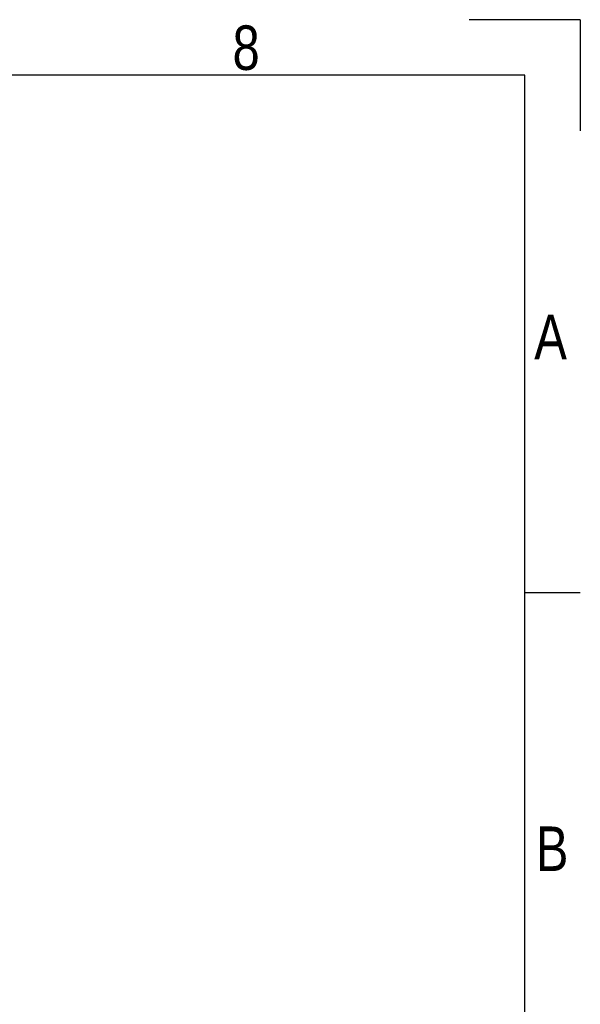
# Model space of a CAD drawing. Header units: millimetres. Extents: x 0 to 420, y 0 to 299.
# Tile 72 of 72: x 368 to 420, y 205 to 297. Entities that reach past the tile are written whole.
import ezdxf

# ---------------------------------------------------------------- set-up
doc = ezdxf.new("R2010")
doc.units = ezdxf.units.MM
doc.layers.add('CARTIGLIO', color=140, linetype='Continuous')
doc.styles.add('SLDTEXTSTYLE2', font='TXT', dxfattribs={"width": 0.821468})

msp = doc.modelspace()

# ---------------------------------------------------------------- linework, layer by layer
at = {"layer": 'CARTIGLIO', "linetype": 'Continuous'}
for p, q in [((420.0016, 296.9968), (409.6532, 296.9968)), ((420.0016, 296.9968), (420.0016, 286.6484)), ((414.8274, 291.8226), (5.1801, 291.8226)), ((414.8274, 5.171), (414.8274, 291.8226)), ((420.0016, 243.7024), (414.8274, 243.7024))]:
    msp.add_line(p, q, dxfattribs=at)

# ---------------------------------------------------------------- texts
at = {"layer": 'CARTIGLIO', "char_height": 4.1394, "attachment_point": 2, "style": 'SLDTEXTSTYLE2'}
for s, insert in [('8', (388.9127, 296.4629)), ('A', (417.2354, 269.5569)), ('B', (417.3813, 221.9541))]:
    msp.add_mtext(s, dxfattribs=dict(at, insert=insert))

doc.saveas('drawing.dxf')
